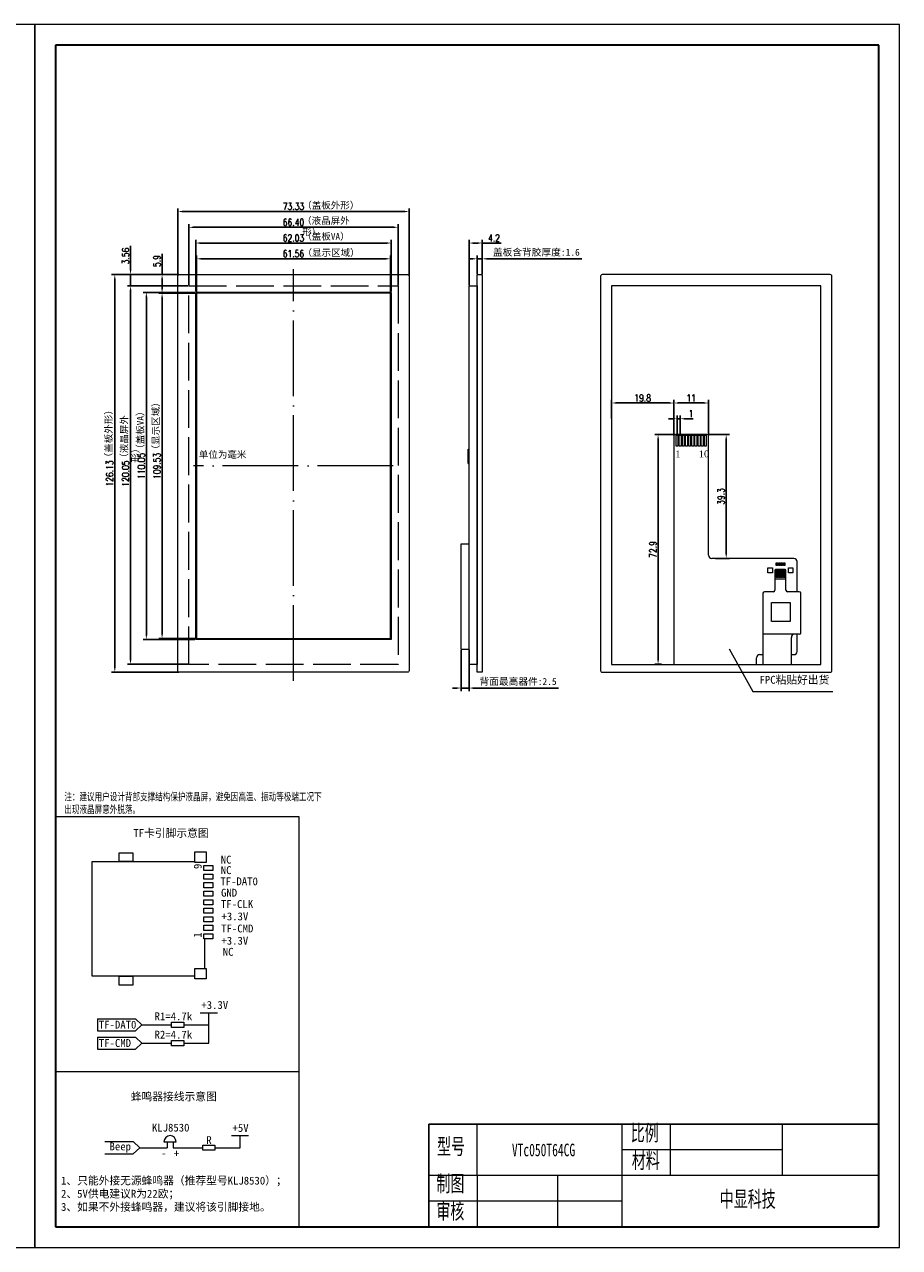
# Model space of a CAD drawing. Header units: millimetres. Extents: x 1758 to 2307, y -2256 to -1869.
# Tile 2 of 2: x 2029 to 2307, y -2256 to -1869. Entities that reach past the tile are written whole.
import ezdxf
from ezdxf.enums import TextEntityAlignment as Align

# ---------------------------------------------------------------- set-up
doc = ezdxf.new("R2010")
doc.units = ezdxf.units.MM
doc.linetypes.add('ACAD_ISO02W100', pattern=[15, 12, -3])
doc.linetypes.add('ACAD_ISO04W100', pattern=[30, 24, -3, 0, -3])
doc.layers.get('0').update_dxf_attribs({"lineweight": 18})
for name, color, linetype, lineweight in [('DIM（标注）', 3, 'Continuous', 18), ('SILKSCREEN_OUTLINES_BTM', 211, 'Continuous', 18), ('thick', 7, 'Continuous', 30), ('thin', 7, 'Continuous', 18), ('标注', 7, 'Continuous', 13), ('粗实线层', 7, 'Continuous', 35), ('细实线层', 7, 'Continuous', 18)]:
    doc.layers.add(name, color=color, linetype=linetype, lineweight=lineweight)
doc.styles.add('ROMANS', font='romans.shx', dxfattribs={"width": 0.8, "bigfont": 'gbcbig.shx'})
doc.styles.get("Standard").update_dxf_attribs({"font": 'txt.shx', "bigfont": 'gbcbig.shx'})
doc.styles.add('TIMES_NEW_ROMAN', font='txt')
doc.styles.add('仿宋', font='txt')
doc.styles.add('宋体', font='txt')
doc.styles.add('机械字体', font='txt', dxfattribs={"width": 0.67})
doc.dimstyles.new('ISO-25$0', dxfattribs={"dimscale": 0.8, "dimtxt": 2.75, "dimasz": 1.7, "dimexe": 1.25, "dimexo": 0.3, "dimtad": 1, "dimzin": 0, "dimdsep": 46, "dimtxsty": 'ROMANS', "dimcen": 2, "dimdle": 3.4, "dimclrd": 256, "dimclre": 256, "dimclrt": 256, "dimadec": 0, "dimazin": 0, "dimtfac": 1, "dimtmove": 0, "dimatfit": 3, "dimfxl": 0, "dimtolj": 1, "dimarcsym": 0})

# ---------------------------------------------------------------- blocks, each defined once
blk = doc.blocks.new('$CAXA_FRAME_13B17AC1$')
at = {"layer": '粗实线层'}
for p, q in [((-287, 200), (-287, -200)), ((287, 200), (-287, 200)), ((287, -200), (287, 200)), ((-287, -200), (287, -200))]:
    blk.add_line(p, q, dxfattribs=at)
at = {"layer": '细实线层'}
for p, q in [((297, 210), (-297, 210)), ((-297, 210), (-297, -210)), ((297, -210), (297, 210)), ((-297, -210), (297, -210))]:
    blk.add_line(p, q, dxfattribs=at)
blk = doc.blocks.new('*X14')
at = {"lineweight": 0}
for points in [[(2072.54, -1949.25), (2072.99, -1949.25), (2072.77, -1947.89)], [(2072.54, -1952.44), (2072.99, -1952.44), (2072.77, -1953.8)]]:
    blk.add_hatch(color=256, dxfattribs=at).paths.add_polyline_path(points, flags=0)
at = {"lineweight": -2}
for p, q in [((2072.77, -1947.89), (2072.77, -1941.3)), ((2073.14, -1947.89), (2071.77, -1947.89)), ((2072.77, -1952.44), (2072.77, -1949.25)), ((2073.48, -1953.8), (2071.77, -1953.8))]:
    blk.add_line(p, q, dxfattribs=at)
at = {"lineweight": 0, "insert": (2071.17, -1943.6), "char_height": 2.2, "width": 7.2076, "attachment_point": 5, "rotation": 90, "style": 'ROMANS'}
blk.add_mtext('5.9', dxfattribs=at)
blk = doc.blocks.new('*X15')
at = {"lineweight": 0}
for points in [[(2062.54, -1946.53), (2062.99, -1946.53), (2062.77, -1947.89)], [(2062.54, -1952.81), (2062.99, -1952.81), (2062.77, -1951.45)]]:
    blk.add_hatch(color=256, dxfattribs=at).paths.add_polyline_path(points, flags=0)
at = {"lineweight": -2}
for p, q in [((2062.77, -1946.53), (2062.77, -1938.81)), ((2065.22, -1947.89), (2061.77, -1947.89)), ((2062.77, -1951.45), (2062.77, -1947.89)), ((2065.11, -1951.45), (2061.77, -1951.45)), ((2062.77, -1952.81), (2062.77, -1954.17))]:
    blk.add_line(p, q, dxfattribs=at)
at = {"lineweight": 0, "insert": (2061.17, -1941.99), "char_height": 2.2, "width": 10.7276, "attachment_point": 5, "rotation": 90, "style": 'ROMANS'}
blk.add_mtext('3.56', dxfattribs=at)
blk = doc.blocks.new('TF')
at = {"lineweight": 0}
for p, q in [((-4.774, 14.5), (-0.976, 14.5)), ((-14.7, 13.274), (-14.7, 0)), ((0, 0), (0, 13.25)), ((-14.7, 0), (0, 0))]:
    blk.add_line(p, q, dxfattribs=at)
for points in [[(-15.976, 14.726), (-14.624, 14.726), (-14.624, 13.274), (-15.976, 13.274)], [(-14.226, 15.576), (-13.574, 15.576), (-13.574, 14.424), (-14.226, 14.424)], [(-13.126, 15.576), (-12.474, 15.576), (-12.474, 14.424), (-13.126, 14.424)], [(-12.026, 15.576), (-11.374, 15.576), (-11.374, 14.424), (-12.026, 14.424)], [(-10.926, 15.576), (-10.274, 15.576), (-10.274, 14.424), (-10.926, 14.424)], [(-9.826, 15.576), (-9.174, 15.576), (-9.174, 14.424), (-9.826, 14.424)], [(-8.726, 15.576), (-8.074, 15.576), (-8.074, 14.424), (-8.726, 14.424)], [(-7.626, 15.576), (-6.974, 15.576), (-6.974, 14.424), (-7.626, 14.424)], [(-6.526, 15.576), (-5.874, 15.576), (-5.874, 14.424), (-6.526, 14.424)], [(-5.426, 15.576), (-4.774, 15.576), (-4.774, 14.424), (-5.426, 14.424)], [(-0.976, 14.726), (0.376, 14.726), (0.376, 13.274), (-0.976, 13.274)], [(-15.8715, 5.289), (-14.7285, 5.289), (-14.7285, 3.511), (-15.8715, 3.511)], [(0.0285, 5.289), (1.1715, 5.289), (1.1715, 3.511), (0.0285, 3.511)]]:
    blk.add_lwpolyline(points, close=True, dxfattribs=at)
blk = doc.blocks.new('*X16')
at = {"lineweight": 0}
for points in [[(2166.25, -2078.8), (2166.25, -2079.25), (2167.61, -2079.02)], [(2171.47, -2078.8), (2171.47, -2079.25), (2170.11, -2079.02)]]:
    blk.add_hatch(color=256, dxfattribs=at).paths.add_polyline_path(points, flags=0)
at = {"lineweight": -2}
for p, q in [((2167.61, -2066.88), (2167.61, -2080.02)), ((2170.11, -2066.88), (2170.11, -2080.02)), ((2166.25, -2079.02), (2164.89, -2079.02)), ((2167.61, -2079.02), (2170.11, -2079.02)), ((2171.47, -2079.02), (2198.5, -2079.02))]:
    blk.add_line(p, q, dxfattribs=at)
at = {"lineweight": 0, "insert": (2185.67, -2077.07), "char_height": 2.2, "width": 49.6045, "attachment_point": 5, "style": '宋体'}
blk.add_mtext('背面最高器件:2.5', dxfattribs=at)
blk = doc.blocks.new('*X17')
at = {"lineweight": 0}
for points in [[(2171.47, -1937.67), (2171.47, -1938.12), (2170.11, -1937.89)], [(2172.95, -1937.67), (2172.95, -1938.12), (2174.31, -1937.89)]]:
    blk.add_hatch(color=256, dxfattribs=at).paths.add_polyline_path(points, flags=0)
at = {"lineweight": -2}
for p, q in [((2170.11, -1951.21), (2170.11, -1936.89)), ((2171.47, -1937.89), (2172.95, -1937.89)), ((2174.31, -1946.09), (2174.31, -1936.89)), ((2174.31, -1937.89), (2180.36, -1937.89))]:
    blk.add_line(p, q, dxfattribs=at)
at = {"lineweight": 0, "insert": (2178.02, -1936.29), "char_height": 2.2, "width": 7.3752, "attachment_point": 5, "style": 'ROMANS'}
blk.add_mtext('4.2', dxfattribs=at)
blk = doc.blocks.new('*X18')
at = {"lineweight": 0}
for points in [[(2171.35, -1942.67), (2171.35, -1943.12), (2172.71, -1942.89)], [(2175.67, -1942.67), (2175.67, -1943.12), (2174.31, -1942.89)]]:
    blk.add_hatch(color=256, dxfattribs=at).paths.add_polyline_path(points, flags=0)
at = {"lineweight": -2}
for p, q in [((2171.35, -1942.89), (2169.99, -1942.89)), ((2172.71, -1947.65), (2172.71, -1941.89)), ((2172.71, -1942.89), (2174.31, -1942.89)), ((2174.31, -1947.65), (2174.31, -1941.89)), ((2175.67, -1942.89), (2205.89, -1942.89))]:
    blk.add_line(p, q, dxfattribs=at)
at = {"lineweight": 0, "insert": (2191.46, -1940.94), "char_height": 2.2, "width": 56.0447, "attachment_point": 5, "style": '宋体'}
blk.add_mtext('盖板含背胶厚度:1.6', dxfattribs=at)
blk = doc.blocks.new('*X19')
at = {"linetype": 'Continuous', "lineweight": 0}
blk.add_hatch(color=256, dxfattribs=at).paths.add_polyline_path([(2252.58, -2066.6), (2253.17, -2067.41), (2252.96, -2067.53)], flags=0)
blk.add_hatch(color=256, dxfattribs=at).paths.add_polyline_path([(2252.58, -2066.6), (2253.17, -2067.41), (2252.96, -2067.53)], flags=0)
for p, q in [((2252.58, -2066.6), (2260.15, -2080.15)), ((2252.58, -2066.6), (2260.15, -2080.15)), ((2260.15, -2080.15), (2285.47, -2080.15)), ((2260.15, -2080.15), (2285.47, -2080.15))]:
    blk.add_line(p, q, dxfattribs=at)
at = {"lineweight": 0}
blk.add_line((2285.47, -2080.15), (2285.47, -2080.15), dxfattribs=at)
blk.add_line((2285.47, -2080.15), (2285.47, -2080.15), dxfattribs=at)
blk = doc.blocks.new('*X20')
at = {"lineweight": 0}
for points in [[(2229.85, -1999.98), (2230.3, -1999.98), (2230.08, -1998.62)], [(2229.85, -2070.14), (2230.3, -2070.14), (2230.08, -2071.5)]]:
    blk.add_hatch(color=256, dxfattribs=at).paths.add_polyline_path(points, flags=0)
at = {"lineweight": -2}
for p, q in [((2235.34, -1998.62), (2229.08, -1998.62)), ((2230.08, -2070.14), (2230.08, -1999.98)), ((2231.15, -2071.5), (2229.08, -2071.5))]:
    blk.add_line(p, q, dxfattribs=at)
at = {"lineweight": 0, "insert": (2228.48, -2035.06), "char_height": 2.2, "width": 10.56, "attachment_point": 5, "rotation": 90, "style": 'ROMANS'}
blk.add_mtext('72.9', dxfattribs=at)
blk = doc.blocks.new('*X21')
at = {"lineweight": 0}
for points in [[(2251.46, -1999.98), (2251.91, -1999.98), (2251.68, -1998.62)], [(2251.46, -2036.56), (2251.91, -2036.56), (2251.68, -2037.92)]]:
    blk.add_hatch(color=256, dxfattribs=at).paths.add_polyline_path(points, flags=0)
at = {"lineweight": -2}
for p, q in [((2245.82, -1998.62), (2252.68, -1998.62)), ((2251.68, -1999.98), (2251.68, -2036.56)), ((2248.32, -2037.92), (2252.68, -2037.92))]:
    blk.add_line(p, q, dxfattribs=at)
at = {"lineweight": 0, "insert": (2250.08, -2018.27), "char_height": 2.2, "width": 10.7276, "attachment_point": 5, "rotation": 90, "style": 'ROMANS'}
blk.add_mtext('39.3', dxfattribs=at)
blk = doc.blocks.new('*X22')
at = {"lineweight": 0}
for points in [[(2236.44, -1988.4), (2236.44, -1988.85), (2235.08, -1988.62)], [(2244.72, -1988.4), (2244.72, -1988.85), (2246.08, -1988.62)]]:
    blk.add_hatch(color=256, dxfattribs=at).paths.add_polyline_path(points, flags=0)
at = {"lineweight": -2}
for p, q in [((2235.08, -1998.88), (2235.08, -1987.62)), ((2236.44, -1988.62), (2244.72, -1988.62)), ((2246.08, -1998.88), (2246.08, -1987.62))]:
    blk.add_line(p, q, dxfattribs=at)
at = {"lineweight": 0, "insert": (2240.58, -1987.02), "char_height": 2.2, "width": 4.1905, "attachment_point": 5, "style": 'ROMANS'}
blk.add_mtext('11', dxfattribs=at)
blk = doc.blocks.new('*X23')
at = {"lineweight": 0}
for points in [[(2234.72, -1993.4), (2234.72, -1993.85), (2236.08, -1993.62)], [(2238.44, -1993.4), (2238.44, -1993.85), (2237.08, -1993.62)]]:
    blk.add_hatch(color=256, dxfattribs=at).paths.add_polyline_path(points, flags=0)
at = {"lineweight": -2}
for p, q in [((2234.72, -1993.62), (2233.36, -1993.62)), ((2236.08, -1998.58), (2236.08, -1992.62)), ((2236.08, -1993.62), (2237.08, -1993.62)), ((2237.08, -1998.58), (2237.08, -1992.62)), ((2238.44, -1993.62), (2241.21, -1993.62))]:
    blk.add_line(p, q, dxfattribs=at)
at = {"lineweight": 0, "insert": (2240.5, -1992.02), "char_height": 2.2, "width": 0.8381, "attachment_point": 5, "style": 'ROMANS'}
blk.add_mtext('1', dxfattribs=at)
blk = doc.blocks.new('*X24')
at = {"lineweight": 0}
for points in [[(2057.54, -1949.25), (2057.99, -1949.25), (2057.77, -1947.89)], [(2057.54, -2072.66), (2057.99, -2072.66), (2057.77, -2074.02)]]:
    blk.add_hatch(color=256, dxfattribs=at).paths.add_polyline_path(points, flags=0)
at = {"lineweight": -2}
for p, q in [((2078.03, -1947.89), (2056.77, -1947.89)), ((2057.77, -1949.25), (2057.77, -2072.66)), ((2078.03, -2074.02), (2056.77, -2074.02))]:
    blk.add_line(p, q, dxfattribs=at)
at = {"lineweight": 0, "insert": (2056.17, -2010.96), "char_height": 2.2, "width": 16.9295, "attachment_point": 5, "rotation": 90, "style": 'ROMANS'}
blk.add_mtext('126.13', dxfattribs=at)
blk = doc.blocks.new('*X25')
at = {"lineweight": 0}
for points in [[(2062.54, -1952.81), (2062.99, -1952.81), (2062.77, -1951.45)], [(2062.54, -2070.14), (2062.99, -2070.14), (2062.77, -2071.5)]]:
    blk.add_hatch(color=256, dxfattribs=at).paths.add_polyline_path(points, flags=0)
at = {"lineweight": -2}
for p, q in [((2080.99, -1951.45), (2061.77, -1951.45)), ((2062.77, -1952.81), (2062.77, -2070.14)), ((2080.99, -2071.5), (2061.77, -2071.5))]:
    blk.add_line(p, q, dxfattribs=at)
at = {"lineweight": 0, "insert": (2061.17, -2011), "char_height": 2.2, "width": 16.9295, "attachment_point": 5, "rotation": 90, "style": 'ROMANS'}
blk.add_mtext('120.05', dxfattribs=at)
blk = doc.blocks.new('*X26')
at = {"lineweight": 0}
for points in [[(2067.54, -1954.9), (2067.99, -1954.9), (2067.77, -1953.54)], [(2067.54, -2062.23), (2067.99, -2062.23), (2067.77, -2063.59)]]:
    blk.add_hatch(color=256, dxfattribs=at).paths.add_polyline_path(points, flags=0)
at = {"lineweight": -2}
for p, q in [((2083.18, -1953.54), (2066.77, -1953.54)), ((2067.77, -1954.9), (2067.77, -2062.23)), ((2083.18, -2063.59), (2066.77, -2063.59))]:
    blk.add_line(p, q, dxfattribs=at)
at = {"lineweight": 0, "insert": (2066.17, -2008.57), "char_height": 2.2, "width": 16.9295, "attachment_point": 5, "rotation": 90, "style": 'ROMANS'}
blk.add_mtext('110.05', dxfattribs=at)
blk = doc.blocks.new('*X27')
at = {"lineweight": 0}
for points in [[(2072.54, -1955.16), (2072.99, -1955.16), (2072.77, -1953.8)], [(2072.54, -2061.97), (2072.99, -2061.97), (2072.77, -2063.33)]]:
    blk.add_hatch(color=256, dxfattribs=at).paths.add_polyline_path(points, flags=0)
at = {"lineweight": -2}
for p, q in [((2083.41, -1953.8), (2071.77, -1953.8)), ((2072.77, -1955.16), (2072.77, -2061.97)), ((2083.41, -2063.33), (2071.77, -2063.33))]:
    blk.add_line(p, q, dxfattribs=at)
at = {"lineweight": 0, "insert": (2071.17, -2008.57), "char_height": 2.2, "width": 16.9295, "attachment_point": 5, "rotation": 90, "style": 'ROMANS'}
blk.add_mtext('109.53', dxfattribs=at)
blk = doc.blocks.new('*X28')
at = {"lineweight": 0}
for points in [[(2079.13, -1927.67), (2079.13, -1928.12), (2077.77, -1927.89)], [(2149.74, -1927.67), (2149.74, -1928.12), (2151.1, -1927.89)]]:
    blk.add_hatch(color=256, dxfattribs=at).paths.add_polyline_path(points, flags=0)
at = {"lineweight": -2}
for p, q in [((2077.77, -1948.15), (2077.77, -1926.89)), ((2151.1, -1948.15), (2151.1, -1926.89)), ((2079.13, -1927.89), (2149.74, -1927.89))]:
    blk.add_line(p, q, dxfattribs=at)
at = {"lineweight": 0, "insert": (2114.43, -1926.29), "char_height": 2.2, "width": 14.08, "attachment_point": 5, "style": 'ROMANS'}
blk.add_mtext('73.33', dxfattribs=at)
blk = doc.blocks.new('*X29')
at = {"lineweight": 0}
for points in [[(2084.78, -1937.67), (2084.78, -1938.12), (2083.42, -1937.89)], [(2144.09, -1937.67), (2144.09, -1938.12), (2145.45, -1937.89)]]:
    blk.add_hatch(color=256, dxfattribs=at).paths.add_polyline_path(points, flags=0)
at = {"lineweight": -2}
for p, q in [((2083.42, -1953.3), (2083.42, -1936.89)), ((2084.78, -1937.89), (2144.09, -1937.89)), ((2145.45, -1953.3), (2145.45, -1936.89))]:
    blk.add_line(p, q, dxfattribs=at)
at = {"lineweight": 0, "insert": (2114.43, -1936.29), "char_height": 2.2, "width": 13.9124, "attachment_point": 5, "style": 'ROMANS'}
blk.add_mtext('62.03', dxfattribs=at)
blk = doc.blocks.new('*X30')
at = {"lineweight": 0}
for points in [[(2082.59, -1932.67), (2082.59, -1933.12), (2081.23, -1932.89)], [(2146.27, -1932.67), (2146.27, -1933.12), (2147.63, -1932.89)]]:
    blk.add_hatch(color=256, dxfattribs=at).paths.add_polyline_path(points, flags=0)
at = {"lineweight": -2}
for p, q in [((2081.23, -1951.21), (2081.23, -1931.89)), ((2082.59, -1932.89), (2146.27, -1932.89)), ((2147.63, -1951.21), (2147.63, -1931.89))]:
    blk.add_line(p, q, dxfattribs=at)
at = {"lineweight": 0, "insert": (2114.43, -1931.29), "char_height": 2.2, "width": 13.9124, "attachment_point": 5, "style": 'ROMANS'}
blk.add_mtext('66.40', dxfattribs=at)
blk = doc.blocks.new('*X31')
at = {"lineweight": 0}
for points in [[(2085.01, -1942.67), (2085.01, -1943.12), (2083.65, -1942.89)], [(2143.85, -1942.67), (2143.85, -1943.12), (2145.21, -1942.89)]]:
    blk.add_hatch(color=256, dxfattribs=at).paths.add_polyline_path(points, flags=0)
at = {"lineweight": -2}
for p, q in [((2083.65, -1953.56), (2083.65, -1941.89)), ((2085.01, -1942.89), (2143.85, -1942.89)), ((2145.21, -1953.56), (2145.21, -1941.89))]:
    blk.add_line(p, q, dxfattribs=at)
at = {"lineweight": 0, "insert": (2114.43, -1941.29), "char_height": 2.2, "width": 13.9124, "attachment_point": 5, "style": 'ROMANS'}
blk.add_mtext('61.56', dxfattribs=at)
blk = doc.blocks.new('*X32')
at = {"lineweight": 0}
for points in [[(2216.67, -1988.4), (2216.67, -1988.85), (2215.31, -1988.62)], [(2233.72, -1988.4), (2233.72, -1988.85), (2235.08, -1988.62)]]:
    blk.add_hatch(color=256, dxfattribs=at).paths.add_polyline_path(points, flags=0)
at = {"lineweight": -2}
for p, q in [((2215.31, -1993.55), (2215.31, -1987.62)), ((2216.67, -1988.62), (2233.72, -1988.62)), ((2235.08, -1995.56), (2235.08, -1987.62))]:
    blk.add_line(p, q, dxfattribs=at)
at = {"lineweight": 0, "insert": (2225.19, -1987.02), "char_height": 2.2, "width": 10.2248, "attachment_point": 5, "style": 'ROMANS'}
blk.add_mtext('19.8', dxfattribs=at)

msp = doc.modelspace()

# ---------------------------------------------------------------- linework, layer by layer
at = {"linetype": 'ACAD_ISO04W100', "lineweight": 0}
for p, q in [((2114.432, -2076.723), (2114.432, -1946.16)), ((2146.057, -2008.567), (2082.734, -2008.567))]:
    msp.add_line(p, q, dxfattribs=at)
at = {"lineweight": 0}
for p, q in [((2145.448, -1953.54), (2083.416, -1953.54)), ((2083.416, -2063.594), (2083.416, -1953.54)), ((2145.448, -1953.54), (2145.448, -2063.594)), ((2235.075, -1999.122), (2235.075, -2071.504)), ((2245.575, -1998.622), (2235.575, -1998.622)), ((2246.075, -2036.922), (2246.075, -1999.122)), ((2169.813, -2007.804), (2169.813, -2003.304)), ((2169.813, -2003.304), (2170.113, -2003.304)), ((2169.813, -2007.804), (2170.013, -2007.804)), ((2170.013, -2007.804), (2170.013, -2033.304)), ((2167.613, -2066.644), (2167.613, -2033.304)), ((2167.613, -2033.304), (2170.013, -2033.304)), ((2273.175, -2037.922), (2247.075, -2037.922)), ((2274.175, -2048.462), (2274.175, -2038.922)), ((2267.132, -2041.662), (2267.132, -2047.962)), ((2270.432, -2041.462), (2267.332, -2041.462)), ((2270.632, -2047.962), (2270.632, -2041.662)), ((2270.632, -2047.977), (2270.632, -2041.677)), ((2263.345, -2048.962), (2263.345, -2071.504)), ((2263.345, -2048.977), (2263.345, -2065.022)), ((2266.632, -2048.462), (2263.845, -2048.462)), ((2274.845, -2048.462), (2271.132, -2048.462)), ((2275.345, -2061.462), (2275.345, -2048.962)), ((2145.448, -2063.594), (2083.416, -2063.594)), ((2274.845, -2061.962), (2263.345, -2061.962)), ((2272.345, -2071.504), (2272.345, -2062.962)), ((2272.345, -2065.022), (2272.345, -2062.977)), ((2274.175, -2067.422), (2274.175, -2061.962)), ((2167.613, -2066.644), (2170.113, -2066.644)), ((2261.275, -2071.504), (2261.275, -2069.422)), ((2262.275, -2068.422), (2263.345, -2068.422)), ((2272.345, -2068.422), (2273.175, -2068.422)), ((2084.891, -2181.987), (2090.335, -2181.987)), ((2087.613, -2191.646), (2087.613, -2181.987)), ((2052.271, -2183.896), (2064.311, -2183.896)), ((2052.271, -2183.896), (2052.271, -2187.756)), ((2064.311, -2183.896), (2066.367, -2185.826)), ((2066.367, -2185.826), (2064.311, -2187.756)), ((2066.367, -2185.826), (2075.762, -2185.826)), ((2079.615, -2185.826), (2087.613, -2185.826)), ((2052.271, -2187.756), (2064.311, -2187.756)), ((2052.271, -2189.716), (2052.271, -2193.576)), ((2052.271, -2189.716), (2064.311, -2189.716)), ((2064.311, -2189.716), (2066.367, -2191.646)), ((2052.271, -2193.576), (2064.311, -2193.576)), ((2066.367, -2191.646), (2064.311, -2193.576)), ((2066.367, -2191.646), (2075.762, -2191.646)), ((2079.615, -2191.646), (2087.613, -2191.646)), ((2094.767, -2220.975), (2100.211, -2220.975)), ((2097.489, -2224.814), (2097.489, -2220.975)), ((2054.613, -2222.884), (2063.645, -2222.884)), ((2063.645, -2222.884), (2065.701, -2224.814)), ((2065.701, -2224.814), (2063.645, -2226.744)), ((2065.701, -2224.814), (2074.344, -2224.814)), ((2073.368, -2222.901), (2077.22, -2222.901)), ((2074.344, -2222.901), (2074.344, -2224.814)), ((2076.244, -2222.901), (2076.244, -2224.814)), ((2076.244, -2224.814), (2085.638, -2224.814)), ((2089.491, -2224.814), (2097.489, -2224.814)), ((2054.613, -2226.744), (2063.645, -2226.744))]:
    msp.add_line(p, q, dxfattribs=at)
at = {"lineweight": 0, "ltscale": 3}
msp.add_line((2270.632, -2044.462), (2267.132, -2044.462), dxfattribs=at)
for p, q in [((2116.115, -2119.791), (2116.115, -2249.937)), ((2157.406, -2217.315), (2157.406, -2249.937)), ((2172.697, -2233.626), (2172.697, -2217.315))]:
    msp.add_line(p, q)
at = {"lineweight": 0}
for points in [[(2151.097, -1948.392), (2151.097, -2073.522, -0.4142136), (2150.597, -2074.022), (2078.267, -2074.022, -0.4142136), (2077.767, -2073.522), (2077.767, -1948.392, -0.4142136), (2078.267, -1947.892), (2150.597, -1947.892, -0.4142136)], [(2211.85, -1948.392), (2211.85, -2073.522, 0.4142136), (2212.35, -2074.022), (2284.68, -2074.022, 0.4142136), (2285.18, -2073.522), (2285.18, -1948.392, 0.4142136), (2284.68, -1947.892), (2212.35, -1947.892, 0.4142136)]]:
    msp.add_lwpolyline(points, format="xyb", close=True, dxfattribs=at)
for points in [[(2172.713, -1947.892), (2174.313, -1947.892), (2174.313, -2074.022), (2172.713, -2074.022)], [(2170.113, -1951.454), (2172.713, -1951.454), (2172.713, -2071.504), (2170.113, -2071.504)], [(2281.715, -1951.454), (2215.315, -1951.454), (2215.315, -2071.504), (2281.715, -2071.504)], [(2235.775, -1998.822), (2236.375, -1998.822), (2236.375, -2002.322), (2235.775, -2002.322)], [(2236.775, -1998.822), (2237.375, -1998.822), (2237.375, -2002.322), (2236.775, -2002.322)], [(2237.775, -1998.822), (2238.375, -1998.822), (2238.375, -2002.322), (2237.775, -2002.322)], [(2238.775, -1998.822), (2239.375, -1998.822), (2239.375, -2002.322), (2238.775, -2002.322)], [(2239.775, -1998.822), (2240.375, -1998.822), (2240.375, -2002.322), (2239.775, -2002.322)], [(2240.775, -1998.822), (2241.375, -1998.822), (2241.375, -2002.322), (2240.775, -2002.322)], [(2241.775, -1998.822), (2242.375, -1998.822), (2242.375, -2002.322), (2241.775, -2002.322)], [(2242.775, -1998.822), (2243.375, -1998.822), (2243.375, -2002.322), (2242.775, -2002.322)], [(2243.775, -1998.822), (2244.375, -1998.822), (2244.375, -2002.322), (2243.775, -2002.322)], [(2244.775, -1998.822), (2245.375, -1998.822), (2245.375, -2002.322), (2244.775, -2002.322)], [(2267.492, -2039.287), (2267.772, -2039.287), (2267.772, -2040.187), (2267.492, -2040.187)], [(2267.992, -2039.287), (2268.272, -2039.287), (2268.272, -2040.187), (2267.992, -2040.187)], [(2268.492, -2039.287), (2268.772, -2039.287), (2268.772, -2040.187), (2268.492, -2040.187)], [(2268.992, -2039.287), (2269.272, -2039.287), (2269.272, -2040.187), (2268.992, -2040.187)], [(2269.492, -2039.287), (2269.772, -2039.287), (2269.772, -2040.187), (2269.492, -2040.187)], [(2269.992, -2039.287), (2270.272, -2039.287), (2270.272, -2040.187), (2269.992, -2040.187)], [(2264.932, -2040.892), (2266.332, -2040.892), (2266.332, -2042.462), (2264.932, -2042.462)], [(2271.432, -2040.892), (2272.832, -2040.892), (2272.832, -2042.462), (2271.432, -2042.462)], [(2272.003, -2057.872), (2266.003, -2057.872), (2266.003, -2051.872), (2272.003, -2051.872)], [(2075.762, -2185.014), (2079.615, -2185.014), (2079.615, -2186.639), (2075.762, -2186.639)], [(2075.762, -2190.834), (2079.615, -2190.834), (2079.615, -2192.459), (2075.762, -2192.459)], [(2085.638, -2224.002), (2089.491, -2224.002), (2089.491, -2225.627), (2085.638, -2225.627)]]:
    msp.add_lwpolyline(points, close=True, dxfattribs=at)
at = {"linetype": 'ACAD_ISO02W100', "lineweight": 0}
msp.add_lwpolyline([(2081.232, -1951.454), (2147.632, -1951.454), (2147.632, -2071.504), (2081.232, -2071.504)], close=True, dxfattribs=at)
at = {"color": 1, "lineweight": 0}
msp.add_lwpolyline([(2083.652, -2063.33), (2145.212, -2063.33), (2145.212, -1953.804), (2083.652, -1953.804)], close=True, dxfattribs=at)
at = {"lineweight": 0, "ltscale": 3}
for points in [[(2267.782, -2041.612), (2267.782, -2043.962), (2267.482, -2043.962), (2267.482, -2041.612), (2267.782, -2041.612)], [(2268.282, -2041.612), (2268.282, -2043.962), (2267.982, -2043.962), (2267.982, -2041.612), (2268.282, -2041.612)], [(2268.782, -2041.612), (2268.782, -2043.962), (2268.482, -2043.962), (2268.482, -2041.612), (2268.782, -2041.612)], [(2269.282, -2041.612), (2269.282, -2043.962), (2268.982, -2043.962), (2268.982, -2041.612), (2269.282, -2041.612)], [(2269.782, -2041.612), (2269.782, -2043.962), (2269.482, -2043.962), (2269.482, -2041.612), (2269.782, -2041.612)], [(2270.282, -2041.612), (2270.282, -2043.962), (2269.982, -2043.962), (2269.982, -2041.612), (2270.282, -2041.612)]]:
    msp.add_lwpolyline(points, dxfattribs=at)
at = {"lineweight": 0}
for centre, radius, start, end in [((2235.575, -1999.122), 0.5, 90, 180), ((2245.575, -1999.122), 0.5, 0, 90), ((2247.075, -2036.922), 1, 180, 270), ((2273.175, -2038.922), 1, 0, 90), ((2267.332, -2041.662), 0.2, 90, 180), ((2270.432, -2041.662), 0.2, 0, 90), ((2266.632, -2047.962), 0.5, 270, 360), ((2271.132, -2047.962), 0.5, 180, 270), ((2263.845, -2048.962), 0.5, 90, 180), ((2274.845, -2048.962), 0.5, 0, 90), ((2273.345, -2062.962), 1, 90, 180), ((2274.845, -2061.462), 0.5, 270, 0), ((2273.175, -2067.422), 1, 270, 0), ((2262.275, -2069.422), 1, 90, 180), ((2075.294, -2222.901), 1.926, 0, 180)]:
    msp.add_arc(centre, radius, start, end, dxfattribs=at)
at = {"layer": 'thick'}
for p, q in [((2157.406, -2217.315), (2157.406, -2249.937)), ((2157.406, -2217.315), (2157.406, -2249.937)), ((2300.124, -2217.315), (2157.406, -2217.315)), ((2300.124, -2249.937), (2300.124, -2217.315)), ((2157.406, -2249.937), (2300.124, -2249.937))]:
    msp.add_line(p, q, dxfattribs=at)
at = {"layer": 'thin'}
for p, q in [((2218.571, -2217.315), (2218.571, -2249.937)), ((2233.862, -2217.315), (2233.862, -2233.626)), ((2269.541, -2233.626), (2269.541, -2217.315)), ((2269.541, -2225.471), (2218.571, -2225.471)), ((2300.124, -2233.626), (2157.406, -2233.626)), ((2172.697, -2233.626), (2172.697, -2249.937)), ((2198.183, -2233.626), (2198.183, -2249.937)), ((2218.571, -2241.781), (2157.406, -2241.781))]:
    msp.add_line(p, q, dxfattribs=at)
at = {"layer": '标注', "lineweight": 0}
for p, q in [((2038.912, -2119.791), (2116.115, -2119.791)), ((2038.912, -2200.624), (2116.115, -2200.624))]:
    msp.add_line(p, q, dxfattribs=at)

# ---------------------------------------------------------------- block references
at = {"lineweight": 0}
msp.add_blockref('*X19', (0, 0), dxfattribs=at)
at = {"lineweight": 0, "xscale": 2.461593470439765, "yscale": 2.461593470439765, "zscale": 2.461593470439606, "rotation": 270}
msp.add_blockref('TF', (2050.486, -2170.332), dxfattribs=at)
at = {"layer": '粗实线层', "lineweight": 0, "xscale": 0.6530298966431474, "yscale": 0.6530298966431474, "zscale": 0.6530298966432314, "rotation": 90}
for p in [(1895.245, -2062.517), (2169.518, -2062.517)]:
    msp.add_blockref('$CAXA_FRAME_13B17AC1$', p, dxfattribs=at)

# ---------------------------------------------------------------- texts
at = {"color": 1, "lineweight": 0, "char_height": 2.15264, "width": 19.6332, "attachment_point": 1}
for s, insert in [('{\\fSimSun|b0|i0|c0|p46;（盖板外形）}', (2117.222, -1924.86)), ('{\\fSimSun|b0|i0|c0|p46;（液晶屏外形）}', (2117.183, -1929.709)), ('{\\fSimSun|b0|i0|c0|p46;（盖板VA）}', (2117.253, -1934.718)), ('{\\fSimSun|b0|i0|c0|p46;（显示区域）}', (2117.329, -1939.877))]:
    msp.add_mtext(s, dxfattribs=dict(at, insert=insert))
at = {"color": 1, "lineweight": 0, "char_height": 2.15264, "width": 19.6332, "attachment_point": 1, "rotation": 90}
for s, insert in [('{\\fSimSun|b0|i0|c0|p46;（液晶屏外形）}', (2059.646, -2007.544)), ('{\\fSimSun|b0|i0|c0|p46;（显示区域）}', (2069.689, -2004.938)), ('{\\fSimSun|b0|i0|c0|p46;（盖板外形）}', (2054.726, -2007.398)), ('{\\fSimSun|b0|i0|c0|p46;（盖板VA）}', (2064.777, -2004.721))]:
    msp.add_mtext(s, dxfattribs=dict(at, insert=insert))
at = {"lineweight": 0, "attachment_point": 1}
for s, insert, char_height, width in [('{\\fSimSun|b0|i0|c0|p46;单位为毫米}', (2084.427, -2003.895), 2.15264, 20.54134), ('注：建议用户设计背部支撑结构保护液晶屏，避免因高温、振动等极端工况下出现液晶屏意外脱落。', (2041.769, -2112.515), 2.4, 83.07163), ('{\\fSimSun|b0|i0|c0|p3;TF卡引脚示意图}', (2063.659, -2123.757), 2.5, 29.78651), ('{\\fSimSun|b0|i0|c0|p3;NC}', (2091.381, -2132.2), 2.5, 25.53378), ('{\\fSimSun|b0|i0|c0|p3;NC}', (2091.381, -2135.532), 2.5, 25.53378), ('{\\fSimSun|b0|i0|c0|p3;TF-DAT0}', (2091.255, -2139.071), 2.5, 25.53378), ('{\\fSimSun|b0|i0|c0|p3;GND}', (2091.457, -2142.68), 2.5, 25.53378), ('{\\fSimSun|b0|i0|c0|p3;TF-CLK}', (2091.44, -2146.288), 2.5, 25.53378), ('{\\fSimSun|b0|i0|c0|p3;+3.3V}', (2091.605, -2150.19), 2.5, 25.53378), ('{\\fSimSun|b0|i0|c0|p3;TF-CMD}', (2091.51, -2154.032), 2.5, 25.53378), ('{\\fSimSun|b0|i0|c0|p3;+3.3V}', (2091.585, -2157.897), 2.5, 25.53378), ('{\\fSimSun|b0|i0|c0|p3;NC}', (2092.014, -2161.435), 2.5, 25.53378), ('{\\fSimSun|b0|i0|c0|p3;+3.3V}', (2085.225, -2178.287), 2.5, 24.79402), ('{\\fSimSun|b0|i0|c0|p3;R1=4.7k}', (2070.393, -2181.865), 2.5, 4.49307), ('{\\fSimSun|b0|i0|c0|p3;TF-DAT0}', (2052.706, -2184.532), 2.5, 9.89669), ('{\\fSimSun|b0|i0|c0|p3;R2=4.7k}', (2070.393, -2187.685), 2.5, 4.49307), ('{\\fSimSun|b0|i0|c0|p3;TF-CMD}', (2052.706, -2190.352), 2.5, 9.89669), ('{\\fSimSun|b0|i0|c0|p46;蜂鸣器接线示意图}', (2062.832, -2207.331), 2.5, 29.78651), ('{\\fSimSun|b0|i0|c0|p3;KLJ8530}', (2069.547, -2217.182), 2.5, 16.12259), ('{\\fSimSun|b0|i0|c0|p3;+5V}', (2095.101, -2217.275), 2.5, 24.79402), ('{\\fSimSun|b0|i0|c0|p3;R}', (2086.806, -2221.149), 2.5, 4.49307), ('{\\fSimSun|b0|i0|c0|p3;Beep}', (2056.105, -2223.144), 2.5, 9.89669), ('{\\fSimSun|b0|i0|c0|p3;+}', (2076.488, -2225.321), 2.5, 4.49307), ('{\\fSimSun|b0|i0|c0|p3;-}', (2072.464, -2225.249), 2.5, 4.49307), ('{\\fSimSun|b0|i0|c0|p3;1、只能外接无源蜂鸣器（推荐型号KLJ8530）；\\P2、5V供电建议R为22欧；\\P3、如果不外接蜂鸣器，建议将该引脚接地。}', (2040.713, -2233.992), 2.5, 94.15476)]:
    msp.add_mtext(s, dxfattribs=dict(at, insert=insert, char_height=char_height, width=width))
at = {"color": 7, "lineweight": 0, "char_height": 2.1526, "attachment_point": 1}
for s, insert, width in [('{\\ftimes new roman|b0|i0|c0|p3;1}', (2235.527, -2003.691), 0.43987), ('{\\ftimes new roman|b0|i0|c0|p3;10}', (2243.013, -2003.67), 1.07838)]:
    msp.add_mtext(s, dxfattribs=dict(at, insert=insert, width=width))
at = {"color": 7, "char_height": 2.5, "attachment_point": 1, "rotation": 90}
for s, insert, width in [('{\\fSimSun|b0|i0|c0|p3;9}', (2082.801, -2136.433), 1.43056), ('{\\fSimSun|b0|i0|c0|p3;1}', (2082.801, -2158.24), 1.01389)]:
    msp.add_mtext(s, dxfattribs=dict(at, insert=insert, width=width))
at = {"layer": 'DIM（标注）', "color": 7, "lineweight": 0, "insert": (2262.236, -2075.159), "char_height": 2.5, "width": 29.54665, "attachment_point": 1, "style": '仿宋'}
msp.add_mtext('{\\C0;FPC粘贴好出货}', dxfattribs=at)
at = {"layer": 'SILKSCREEN_OUTLINES_BTM', "lineweight": 0, "style": 'TIMES_NEW_ROMAN'}
msp.add_text('12', height=0.01, dxfattribs=at).set_placement((2274.566, -2021.554), align=Align.MIDDLE_CENTER)
at = {"layer": 'thick', "attachment_point": 1, "style": '机械字体'}
for s, insert, char_height, width in [('比例', (2221.407, -2217.554), 5.0971, 12.94837), ('型号', (2159.976, -2221.841), 5.0971, 12.94837), ('VTc050T64CG', (2183.715, -2223.512), 4, 37.6337), ('材料', (2221.742, -2226.26), 5.0971, 12.94837), ('制图', (2159.749, -2233.626), 5.0971, 12.94837), ('中显科技', (2249.638, -2238.524), 5.0971, 28.36201), ('审核', (2159.749, -2242.332), 5.0971, 12.94837)]:
    msp.add_mtext(s, dxfattribs=dict(at, insert=insert, char_height=char_height, width=width))

# ---------------------------------------------------------------- dimensions: what is measured, and where the dimension line sits
at = {"lineweight": 0}
dim = msp.add_linear_dim(base=(2151.097, -1927.892), p1=(2077.767, -1948.392), p2=(2151.097, -1948.392), dimstyle='ISO-25$0', override={"dimsah": 1, "dimtzin": 0}, dxfattribs=at)
dim.commit()
dim.dimension.update_dxf_attribs({"geometry": '*X28', "text_midpoint": (2114.432, -1927.892), "dimtype": 160})
for base, p1, p2, picture, middle in [((2147.632, -1932.892), (2081.232, -1951.454), (2147.632, -1951.454), '*X30', (2114.432, -1931.292)), ((2145.448, -1937.892), (2083.416, -1953.54), (2145.448, -1953.54), '*X29', (2114.432, -1936.292)), ((2145.212, -1942.892), (2083.652, -1953.804), (2145.212, -1953.804), '*X31', (2114.432, -1941.292))]:
    dim = msp.add_linear_dim(base=base, p1=p1, p2=p2, dimstyle='ISO-25$0', override={"dimsah": 1, "dimtzin": 0}, dxfattribs=at)
    dim.commit()
    dim.dimension.update_dxf_attribs({"geometry": picture, "text_midpoint": middle})
for base, p1, p2, text, override, picture, middle in [((2174.313, -1937.892), (2170.113, -1951.454), (2174.313, -1946.331), '4.2', {"dimsah": 1, "dimtzin": 0}, '*X17', (2178.017, -1936.292)), ((2174.313, -1942.892), (2172.713, -1947.892), (2174.313, -1947.892), '盖板含背胶厚度:1.6', {"dimtxsty": '宋体', "dimsah": 1, "dimtzin": 0}, '*X18', (2191.46, -1940.944)), ((2235.075, -1988.622), (2215.315, -1993.795), (2235.075, -1995.797), '19.8', {"dimsah": 1, "dimtzin": 0}, '*X32', (2225.195, -1987.022)), ((2246.075, -1988.622), (2235.075, -1999.122), (2246.075, -1999.122), '11', {"dimsah": 1, "dimtzin": 0}, '*X22', (2240.575, -1987.022)), ((2237.075, -1993.622), (2236.075, -1998.822), (2237.075, -1998.822), '1', {"dimsah": 1, "dimtzin": 0}, '*X23', (2240.505, -1992.022)), ((2170.113, -2079.022), (2167.613, -2066.644), (2170.113, -2066.644), '背面最高器件:2.5', {"dimtxsty": '宋体', "dimsah": 1, "dimtzin": 0}, '*X16', (2185.665, -2077.068))]:
    dim = msp.add_linear_dim(base=base, p1=p1, p2=p2, text=text, dimstyle='ISO-25$0', override=override, dxfattribs=at)
    dim.commit()
    dim.dimension.update_dxf_attribs({"geometry": picture, "text_midpoint": middle})
for base, p1, p2, text, picture, middle in [((2062.767, -1947.892), (2065.354, -1951.454), (2065.456, -1947.892), '3.56', '*X15', (2061.167, -1941.99)), ((2230.075, -1998.622), (2231.388, -2071.504), (2235.575, -1998.622), '72.9', '*X20', (2228.475, -2035.063)), ((2251.682, -2037.922), (2245.575, -1998.622), (2248.083, -2037.922), '39.3', '*X21', (2250.082, -2018.272))]:
    dim = msp.add_linear_dim(base=base, p1=p1, p2=p2, angle=90, text=text, dimstyle='ISO-25$0', override={"dimsah": 1, "dimtzin": 0}, dxfattribs=at)
    dim.commit()
    dim.dimension.update_dxf_attribs({"geometry": picture, "text_midpoint": middle})
dim = msp.add_linear_dim(base=(2072.767, -1947.892), p1=(2073.723, -1953.804), p2=(2073.381, -1947.892), angle=90, text='5.9', dimstyle='ISO-25$0', override={"dimsah": 1, "dimtzin": 0}, dxfattribs=at)
dim.commit()
dim.dimension.update_dxf_attribs({"geometry": '*X14', "text_midpoint": (2072.767, -1943.602), "dimtype": 160})
for base, p1, p2, picture, middle in [((2057.767, -2074.022), (2078.267, -1947.892), (2078.267, -2074.022), '*X24', (2057.767, -2010.957)), ((2062.767, -2071.504), (2081.232, -1951.454), (2081.232, -2071.504), '*X25', (2062.767, -2011.004)), ((2067.767, -2063.594), (2083.416, -1953.54), (2083.416, -2063.594), '*X26', (2067.767, -2008.567)), ((2072.767, -2063.33), (2083.652, -1953.804), (2083.652, -2063.33), '*X27', (2072.767, -2008.567))]:
    dim = msp.add_linear_dim(base=base, p1=p1, p2=p2, angle=90, dimstyle='ISO-25$0', override={"dimsah": 1, "dimtzin": 0}, dxfattribs=at)
    dim.commit()
    dim.dimension.update_dxf_attribs({"geometry": picture, "text_midpoint": middle, "dimtype": 160})

doc.saveas('drawing.dxf')
